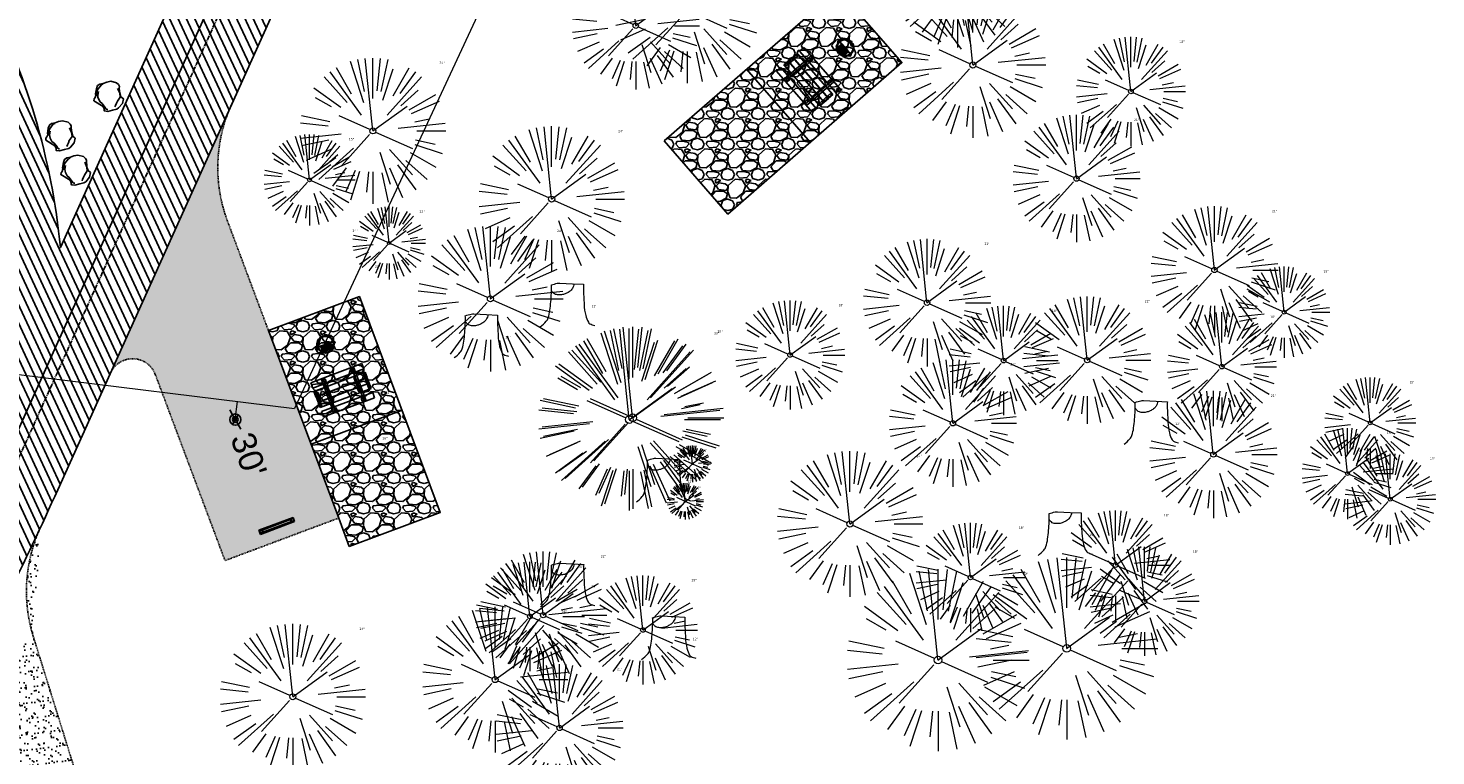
# Model space of a CAD drawing. Header units: feet. Extents: x 1134296 to 1140710, y 647902 to 649877.
# Tile 38 of 57: x 1134965 to 1135197, y 648709 to 648829. Entities that reach past the tile are written whole.
import ezdxf
from ezdxf.lldxf.tags import DXFTag

# ---------------------------------------------------------------- set-up
doc = ezdxf.new("R2010")
doc.units = ezdxf.units.FT
doc.header["$MEASUREMENT"] = 0
doc.linetypes.add('CENTER2', pattern=[1.125, 0.75, -0.125, 0.125, -0.125])
doc.linetypes.add('RAD', pattern=[0.13, 0.08, -0.05])
for name, color, linetype, lineweight in [('-ANGLE-IRON', 8, 'Continuous', 25), ('V-SITE-VEGE', 55, 'Continuous', 18), ('V-SITE-VEGE-TEXT', 8, 'Continuous', 18), ('V-UTIL-WATR-LINE', 8, 'WATER', 15)]:
    doc.layers.add(name, color=color, linetype=linetype, lineweight=lineweight)
for name, color, linetype in [('-BOLTS-LAGS-SCREWS', 7, 'Continuous'), ('-CONCRETE', 9, 'Continuous'), ('-HARDWARE', 7, 'Continuous'), ('-TIMBER', 5, 'Continuous'), ('C-CAMPSITE-PADS', 6, 'Continuous'), ('C-PRKG-ASPH', 8, 'Continuous'), ('C-PRKG-GRVL', 8, 'Continuous'), ('C-PRKG-WHEL-STOP', 9, 'Continuous'), ('C-ROAD-ASPHALT', 1, 'Continuous'), ('C-ROAD-CNTR', 1, 'CENTER2'), ('C-ROAD-GRVL', 1, 'RAD'), ('C-SWLK-GRVL-PATT', 8, 'Continuous'), ('C-UTIL-WATER-MEP', 7, 'WATER (.5x)'), ('G-XREF', 7, 'Continuous'), ('L-BARRIERROCK', 6, 'Continuous'), ('V-UTIL-WATR-STRC', 8, 'Continuous')]:
    doc.layers.add(name, color=color, linetype=linetype)
doc.styles.add('Arial', font='arial.ttf')
doc.styles.add('SEI-Dim & Leader', font='tahoma.ttf')
doc.styles.get("Standard").update_dxf_attribs({"font": 'arial.ttf'})
tags = doc.linetypes.add('WATER', pattern='A,1.5,-0.2,["W",Standard,S=0.08,R=0,X=-0.1,Y=-0.04],-0.05', length=1.75).pattern_tags.tags
tags[6] = DXFTag(74, 10)
tags = doc.linetypes.add('WATER (.5x)', pattern='A,0.75,-0.2,["W",Standard,S=0.08,R=0,X=-0.1,Y=-0.04],-0.05', length=1).pattern_tags.tags
tags[6] = DXFTag(74, 10)
pattern_1 = [(37.5, (0, 0), (-0.0629933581, 1.926823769), [0, -1.52, 0, -1.7, 0, -1.625]), (7.5, (0, 0), (1.7697767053, 2.822146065), [0, -0.82, 0, -1.37, 0, -0.525]), (327.5, (-1.23, 0), (3.1141418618, 0.0056590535), [0, -0.5, 0, -1.8, 0, -2.35]), (317.5, (-1.23, 0), (3.0061266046, 0.877675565), [0, -0.25, 0, -1.18, 0, -1.35])]
pattern_2 = [(228.012787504, (3.6, 5), (-40, -45), [0.67268, -66.595440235]), (184.969740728, (3.15, 4.5), (60, 5), [1.15434, -114.279623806]), (132.510447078, (2, 4.4), (50, -55), [0.81394, -80.58016298]), (267.273689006, (0.05, 3.15), (5, 100), [1.05119, -104.067790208]), (292.833654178, (0, 2.1), (-25, 60), [1.030775, -102.04686564]), (357.273689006, (0.4, 1.15), (-100, 5), [1.05119, -104.067790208]), (37.694240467, (1.45, 1.1), (-65, -50), [1.390145, -137.624242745]), (72.255328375, (2.55, 1.95), (35, 110), [1.31244, -129.931607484]), (121.429565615, (2.95, 3.2), (-40, 65), [1.05475, -104.420365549]), (175.23635831, (2.4, 4.1), (55, -5), [1.20416, -59.003812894]), (222.397437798, (1.2, 4.2), (-60, -55), [1.55724, -154.166875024]), (138.814074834, (5, 3.1), (-35, 30), [0.531505, -52.619224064]), (171.46923439, (4.6, 3.45), (65, -10), [1.011185, -100.10755708]), (225, (3.6, 3.6), (-6e-16, -5), [0.707105, -6.363962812]), (203.198590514, (3.25, 4.2), (25, 10), [0.38079, -37.69807553]), (291.80140949, (2.9, 4.05), (-5, 15), [0.538515, -26.387309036]), (30.96375653, (3.1, 3.55), (15, 10), [0.874645, -28.280114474]), (161.56505118, (3.85, 4), (10, -5), [0.632455, -15.1789333]), (16.389540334, (0, 4.05), (50, 15), [0.886, -87.714225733]), (70.346175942, (0.85, 4.3), (-20.00000000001, -55.00000000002), [0.743305, -73.587038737]), (293.198590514, (3.85, 5), (-10, 25), [0.761575, -37.31729053]), (343.610459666, (4.15, 4.3), (-50, 15), [0.886, -87.714225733]), (339.44395478, (0, 0.95), (-25, 10), [0.8544, -41.865618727]), (294.77514057, (0.8, 0.65), (-25, 55), [0.71589, -70.873215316]), (66.801409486, (3.9, 0), (10, 25), [0.761575, -37.31729053]), (17.354024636, (4.2, 0.7), (-65, -20), [0.838155, -82.977118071]), (69.44395478, (1.45, 0), (-10, -25), [0.4272, -42.292818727]), (101.30993247, (3.6, 0), (-5, 20), [0.25495, -25.240147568]), (165.96375653, (3.55, 0.25), (15, -5), [1.030775, -19.584753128]), (186.009005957, (2.55, 0.5), (50, 5), [0.95525, -94.569615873]), (303.69006753, (3.1, 3.1), (-5, 10), [0.72111, -17.306646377]), (353.157226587, (3.5, 2.5), (85, -10), [1.25897, -124.63781312]), (60.9453959, (4.75, 2.35), (-20, -35), [0.51478, -50.963370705]), (90, (5, 2.8), (-5, 5), [0.3, -4.7]), (120.256437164, (2.45, 0.65), (20, -35), [0.69462, -68.767599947]), (48.012787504, (2.1, 1.25), (40, 45), [1.34536, -65.922760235]), (0, (3, 2.25), (5, 5), [1.3, -3.7]), (325.30484647, (4.3, 2.25), (50, -35), [0.79057, -78.266371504]), (254.0546041, (4.95, 1.8), (-5, -20), [0.72801, -35.672539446]), (207.645975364, (4.75, 1.1), (-95, -50), [1.185325, -117.347370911]), (175.42607874, (3.7, 0.55), (-65, 5), [1.253995, -124.14536704])]

# ---------------------------------------------------------------- blocks, each defined once
blk = doc.blocks.new('V-UTIL-IRRI-Spigot')
for points in [[(-1, 1.73), (-0.5, 0.87)], [(-0.5, -0.87), (0.5, 0.87)], [(0.5, -0.87), (1, -1.73)]]:
    blk.add_lwpolyline(points)
for radius in [1, 0.5]:
    blk.add_circle((0, 0), radius)
blk = doc.blocks.new('*U821', base_point=(1134998.911, 648764.627))
at = {"xscale": 0.9237604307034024, "yscale": 0.9237604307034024, "zscale": 0.9237604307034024}
blk.add_blockref('V-UTIL-IRRI-Spigot', (1134998.911, 648764.627), dxfattribs=at)
blk = doc.blocks.new('V-SITE-VEGE-Coniferious Tree 2')
at = {"color": 0, "linetype": 'ByBlock'}
for p, q in [((-0.0626, 0.1926), (-0.1545, 0.4755)), ((-0.0575, 0.2704), (-0.104, 0.4891)), ((-0.0003, 0.0026), (-0.0523, 0.4973)), ((0, 0.2219), (0, 0.5)), ((0.0289, 0.2753), (0.0522, 0.4973)), ((0.0572, 0.2693), (0.1039, 0.4891)), ((-0.0791, 0.1089), (-0.2939, 0.4045)), ((-0.146, 0.2528), (-0.25, 0.433)), ((0.0685, 0.211), (0.1382, 0.4256)), ((0.1391, 0.2411), (0.25, 0.433)), ((0.1869, 0.2573), (0.2939, 0.4045)), ((-0.1757, 0.1951), (-0.3346, 0.3716)), ((0.0978, 0.1086), (0.3345, 0.3716)), ((-0.2201, 0.1599), (-0.4046, 0.2939)), ((0.192, 0.1729), (0.3116, 0.2806)), ((0.2488, 0.1436), (0.433, 0.25)), ((-0.2844, 0.1642), (-0.3931, 0.227)), ((-0.0009, -0.0007), (0.235, 0.1707)), ((0.2659, 0.1184), (0.4568, 0.2034)), ((-0.2961, 0.0629), (-0.4891, 0.1039)), ((-0.0199, 0.0089), (-0.2319, 0.1032)), ((0.2873, 0.0611), (0.3885, 0.0826)), ((-0.306, 0.0322), (-0.4973, 0.0523)), ((0.1731, 0.0182), (0.4972, 0.0523)), ((0.3025, 0), (0.5, 0)), ((-0.2183, -0.0229), (-0.4973, -0.0523)), ((-0.3022, -0.0642), (-0.4891, -0.1039)), ((-0.023, -0.0255), (-0.2138, -0.2374)), ((0.0185, -0.0083), (0.272, -0.1211)), ((0.2936, -0.0624), (0.4274, -0.0908)), ((-0.2881, -0.1283), (-0.4568, -0.2034)), ((-0.132, -0.1189), (-0.3716, -0.3346)), ((0.0478, -0.1473), (0.1192, -0.3671)), ((0.1144, -0.1271), (0.2718, -0.3019)), ((0.2555, -0.1475), (0.433, -0.25)), ((0.2891, -0.094), (0.4755, -0.1545)), ((-0.2545, -0.1849), (-0.4046, -0.2939)), ((0.2254, -0.2029), (0.3716, -0.3346)), ((-0.1843, -0.2536), (-0.2767, -0.3808)), ((-0.1214, -0.2725), (-0.1856, -0.4168)), ((-0.091, -0.2799), (-0.1545, -0.4755)), ((-0.0297, -0.2818), (-0.0443, -0.4216)), ((0, -0.2818), (0, -0.5)), ((0.061, -0.2873), (0.1039, -0.4891)), ((0.1131, -0.2541), (0.2033, -0.4568)), ((0.1689, -0.2325), (0.2939, -0.4045))]:
    blk.add_line(p, q, dxfattribs=at)
blk.add_circle((0, 0), 0.0208)
blk = doc.blocks.new('V-SITE-VEGE-Stump')
for points in [[(-0.1229, -0.0143, 0.052613), (-0.0986, 0.0077, 0.106195), (-0.0905, 0.0219, 0.044862), (-0.0837, 0.0527, 0.020074), (-0.0776, 0.1229, 0.011675), (-0.0773, 0.1364, 0.007866), (-0.0776, 0.1565)], [(-0.0776, 0.1565, -0.027668), (-0.0534, 0.1634, -0.067978), (-0.0432, 0.1643), (0.0086, 0.1616), (0.054, 0.1591)], [(0.0151, 0.1613, -0.082864), (0.0081, 0.142, -0.111324), (-0.0021, 0.1306, -0.039313), (-0.0159, 0.1223, -0.049197), (-0.028, 0.1177, -0.066002), (-0.0447, 0.1155, -0.070187), (-0.0604, 0.1177, -0.114859), (-0.0685, 0.1223, -0.075938), (-0.0773, 0.1332)], [(0.054, 0.1591, 0.004334), (0.0538, 0.1369, 0.008344), (0.054, 0.1254), (0.0561, 0.0762, 0.046252), (0.0624, 0.0317, 0.069625), (0.0733, 0.0038, 0.149725), (0.0794, -0.002, 0.058523), (0.0992, -0.0091)]]:
    blk.add_lwpolyline(points, format="xyb")
blk = doc.blocks.new('*U874', base_point=(1134998.911, 648764.627))
at = {"xscale": 0.9237604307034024, "yscale": 0.9237604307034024, "zscale": 0.9237604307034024}
blk.add_blockref('V-UTIL-IRRI-Spigot', (1134998.911, 648764.627), dxfattribs=at)
blk = doc.blocks.new('C_XBASE-PACTOLA_02403811')
at = {"layer": 'V-UTIL-WATR-LINE', "flags": 128}
for points in [[(1134946.43, 649283.89), (1135074.54, 649099.6), (1135109.75, 649053.73), (1135113.62, 649049.67), (1135081.39, 648993.54), (1135100.46, 648963.8), (1135008.67, 648766.44)], [(1134591.1, 648882.28), (1134535.17, 648864.35), (1134533.85, 648857.05), (1134522.21, 648792.11), (1134626.05, 648720.74), (1134717.16, 648725.14), (1134753.65, 648734.57), (1134963.23, 648772.06), (1135008.67, 648766.44)], [(1134998.91, 648764.63), (1134999.28, 648767.6)]]:
    blk.add_lwpolyline(points, dxfattribs=at)
at = {"layer": 'V-SITE-VEGE'}
for name, p, xscale, yscale, zscale in [('V-SITE-VEGE-Coniferious Tree 2', (1135117.87, 648836.45), 20.99974632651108, 20.99974632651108, 20.99974632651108), ('V-SITE-VEGE-Coniferious Tree 2', (1135064.88, 648829.54), 20.99974632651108, 20.99974632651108, 20.99974632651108), ('V-SITE-VEGE-Coniferious Tree 2', (1135146.45, 648818.71), 17.99978256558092, 17.99978256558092, 17.99978256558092), ('V-SITE-VEGE-Coniferious Tree 2', (1135137.48, 648804.34), 20.99974632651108, 20.99974632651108, 20.99974632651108), ('V-SITE-VEGE-Coniferious Tree 2', (1135011.13, 648804.13), 14.99981880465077, 14.99981880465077, 14.99981880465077), ('V-SITE-VEGE-Coniferious Tree 2', (1135160.2, 648789.28), 20.99974632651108, 20.99974632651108, 20.99974632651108), ('V-SITE-VEGE-Coniferious Tree 2', (1135112.86, 648783.89), 20.99974632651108, 20.99974632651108, 20.99974632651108), ('V-SITE-VEGE-Coniferious Tree 2', (1135171.69, 648782.33), 14.99981880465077, 14.99981880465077, 14.99981880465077), ('V-SITE-VEGE-Stump', (1135054.11, 648780.51), 40.31522404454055, 40.31522404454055, 40.31522404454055), ('V-SITE-VEGE-Coniferious Tree 2', (1135139.24, 648774.42), 20.99974632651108, 20.99974632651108, 20.99974632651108), ('V-SITE-VEGE-Coniferious Tree 2', (1135090.3, 648775.27), 17.99978256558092, 17.99978256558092, 17.99978256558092), ('V-SITE-VEGE-Coniferious Tree 2', (1135125.47, 648774.35), 17.99978256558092, 17.99978256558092, 17.99978256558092), ('V-SITE-VEGE-Stump', (1135039.93, 648775.42), 40.31522404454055, 40.31522404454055, 40.31522404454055), ('V-SITE-VEGE-Coniferious Tree 2', (1135161.42, 648773.34), 17.99978256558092, 17.99978256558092, 17.99978256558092), ('V-SITE-VEGE-Coniferious Tree 2', (1135063.81, 648764.63), 29.99963760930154, 29.99963760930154, 29.99963760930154), ('V-SITE-VEGE-Coniferious Tree 2', (1135064.37, 648764.93), 29.99963760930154, 29.99963760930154, 29.99963760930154), ('V-SITE-VEGE-Coniferious Tree 2', (1135117.12, 648764.02), 20.99974632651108, 20.99974632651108, 20.99974632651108), ('V-SITE-VEGE-Coniferious Tree 2', (1135185.87, 648764.08), 14.99981880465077, 14.99981880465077, 14.99981880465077), ('V-SITE-VEGE-Coniferious Tree 2', (1135160.03, 648758.87), 20.99974632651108, 20.99974632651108, 20.99974632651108), ('V-SITE-VEGE-Stump', (1135150.27, 648761.14), 40.31522404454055, 40.31522404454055, 40.31522404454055), ('V-SITE-VEGE-Coniferious Tree 2', (1135182.12, 648755.73), 14.99981880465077, 14.99981880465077, 14.99981880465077), ('V-SITE-VEGE-Stump', (1135069.93, 648751.63), 40.31522404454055, 40.31522404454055, 40.31522404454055), ('V-SITE-VEGE-Coniferious Tree 2', (1135189.18, 648751.5), 14.99981880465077, 14.99981880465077, 14.99981880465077), ('V-SITE-VEGE-Stump', (1135136.1, 648742.82), 40.31522404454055, 40.31522404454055, 40.31522404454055), ('V-SITE-VEGE-Coniferious Tree 2', (1135143.91, 648740.65), 17.99978256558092, 17.99978256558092, 17.99978256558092), ('V-SITE-VEGE-Coniferious Tree 2', (1135120.01, 648738.6), 17.99978256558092, 17.99978256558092, 17.99978256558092), ('V-SITE-VEGE-Coniferious Tree 2', (1135148.68, 648734.68), 17.99978256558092, 17.99978256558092, 17.99978256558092), ('V-SITE-VEGE-Coniferious Tree 2', (1135047.44, 648732.19), 17.99978256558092, 17.99978256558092, 17.99978256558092), ('V-SITE-VEGE-Coniferious Tree 2', (1135049.63, 648732.39), 20.99974632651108, 20.99974632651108, 20.99974632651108), ('V-SITE-VEGE-Stump', (1135054.12, 648734.34), 40.31522404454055, 40.31522404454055, 40.31522404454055), ('V-SITE-VEGE-Coniferious Tree 2', (1135135.88, 648726.92), 29.99963760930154, 29.99963760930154, 29.99963760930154), ('V-SITE-VEGE-Coniferious Tree 2', (1135066.06, 648729.95), 17.99978256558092, 17.99978256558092, 17.99978256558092), ('V-SITE-VEGE-Coniferious Tree 2', (1135114.67, 648725), 29.99963760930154, 29.99963760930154, 29.99963760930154), ('V-SITE-VEGE-Stump', (1135070.79, 648725.66), 40.31522404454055, 40.31522404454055, 40.31522404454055), ('V-SITE-VEGE-Coniferious Tree 2', (1135052.33, 648713.81), 20.99974632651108, 20.99974632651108, 20.99974632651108)]:
    blk.add_blockref(name, p, dxfattribs=dict(at, xscale=xscale, yscale=yscale, zscale=zscale))
at = {"layer": 'V-SITE-VEGE', "rotation": 8.537736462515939e-07}
for p, xscale, yscale, zscale in [((1135073.34, 648832.06), 23.99971008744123, 23.99971008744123, 23.99971008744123), ((1135120.41, 648823.07), 23.99971008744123, 23.99971008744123, 23.99971008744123), ((1135021.57, 648812.21), 23.99971008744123, 23.99971008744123, 23.99971008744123), ((1135051.02, 648800.96), 23.99971008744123, 23.99971008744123, 23.99971008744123), ((1135024.25, 648793.72), 11.99985504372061, 11.99985504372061, 11.99985504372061), ((1135040.94, 648784.53), 23.99971008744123, 23.99971008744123, 23.99971008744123), ((1135074.2, 648757.34), 5.999927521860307, 5.999927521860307, 5.999927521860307), ((1135100.16, 648747.42), 23.99971008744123, 23.99971008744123, 23.99971008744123), ((1135073.04, 648751.15), 5.999927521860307, 5.999927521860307, 5.999927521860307), ((1135041.71, 648721.77), 23.99971008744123, 23.99971008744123, 23.99971008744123), ((1135008.38, 648718.94), 23.99971008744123, 23.99971008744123, 23.99971008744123)]:
    blk.add_blockref('V-SITE-VEGE-Coniferious Tree 2', p, dxfattribs=dict(at, xscale=xscale, yscale=yscale, zscale=zscale))
at = {"layer": 'V-UTIL-WATR-STRC'}
for name in ['*U821', '*U874']:
    blk.add_blockref(name, (1134998.91, 648764.63), dxfattribs=at)
at = {"layer": 'V-UTIL-WATR-STRC', "xscale": 0.4618802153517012, "yscale": 0.4618802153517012, "zscale": 0.4618802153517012}
blk.add_blockref('V-UTIL-IRRI-Spigot', (1134998.91, 648764.63), dxfattribs=at)
at = {"layer": 'V-SITE-VEGE-TEXT', "char_height": 0.4, "attachment_point": 7, "style": 'SEI-Dim & Leader'}
for s, insert in [('18"', (1135154.42, 648826.71)), ('24"', (1135032.54, 648823.21)), ('21"', (1135146.95, 648813.84)), ('15"', (1135017.61, 648810.63)), ('24"', (1135061.99, 648811.96)), ('12"', (1135029.24, 648798.72)), ('21"', (1135169.68, 648798.78)), ('24"', (1135018.21, 648795.54)), ('24"', (1135051.91, 648795.53)), ('21"', (1135122.33, 648793.39)), ('24"', (1135021.91, 648789.65)), ('15"', (1135178.17, 648788.83)), ('24"', (1135017.52, 648782.63)), ('12"', (1135057.59, 648783.11)), ('18"', (1135098.28, 648783.27)), ('18"', (1135133.44, 648782.35)), ('21"', (1135148.71, 648783.92)), ('18"', (1135169.39, 648781.34)), ('12"', (1135043.41, 648778.02)), ('30"', (1135077.77, 648778.63)), ('30"', (1135078.33, 648778.93)), ('21"', (1135126.59, 648773.52)), ('15"', (1135192.35, 648770.58)), ('21"', (1135023.63, 648768.9)), ('21"', (1135169.5, 648768.37)), ('12"', (1135153.75, 648763.74)), ('18"', (1135023.12, 648761.36)), ('15"', (1135188.6, 648762.23)), ('6"', (1135076.19, 648759.34)), ('24"', (1135111.12, 648758.42)), ('15"', (1135195.66, 648758)), ('12"', (1135073.4, 648754.23)), ('21"', (1135018.82, 648753.22)), ('6"', (1135075.03, 648753.15)), ('18"', (1135151.88, 648748.65)), ('18"', (1135127.99, 648746.6)), ('15"', (1135139.58, 648745.42)), ('18"', (1135156.65, 648742.68)), ('18"', (1135055.41, 648740.19)), ('21"', (1135059.1, 648741.89)), ('30"', (1135149.84, 648740.92)), ('18"', (1135074.04, 648737.95)), ('30"', (1135128.62, 648739)), ('24"', (1135057.6, 648736.94)), ('24"', (1135052.67, 648732.77)), ('24"', (1135019.35, 648729.94)), ('12"', (1135074.27, 648728.26)), ('21"', (1135061.8, 648723.31))]:
    blk.add_mtext(s, dxfattribs=dict(at, insert=insert))
blk = doc.blocks.new("5'_BarrierRock")
at = {"layer": 'L-BARRIERROCK', "flags": 128}
for points in [[(3.8, 25.2), (-4, 23.4), (-10.8, 21), (-17.7, 19.5), (-22.2, 16.5), (-24.3, 10.3), (-26.1, 0.1), (-25.5, -2.9), (-27, -7), (-29.1, -9.7), (-29.4, -13.3), (-11.1, -24.7), (-9.1, -29.7), (-9.1, -31.5), (-8.8, -33.6), (-1.9, -34.5), (7.7, -31.8), (16, -30), (19.6, -27.4), (27.1, -18.7), (28.9, -9.4), (24.1, -5.6), (22, 1.6), (21.4, 6.1), (20.8, 11.2), (21.1, 15.1), (19, 18.6), (15.2, 22.2), (3.8, 25.2)], [(-24.3, -3.8), (-24.3, 1.3), (-22.2, 8.2), (-18.6, 13.3), (-14.4, 18), (-11.4, 19.8)], [(-20.4, 4.6), (-21.9, -2.6), (-21.3, -6.4), (-20.4, -9.4), (-17.1, -15.7), (-12.9, -19), (-7, -26.8), (-5.5, -29.4), (-3.4, -30.6), (-1.9, -30.6)], [(17.5, 10.9), (21.6, 1.5), (22.6, -6.1), (17.2, -14.2), (15.4, -18.4), (13.4, -22.9), (12.2, -25.6)]]:
    blk.add_lwpolyline(points, dxfattribs=at)
blk = doc.blocks.new('Wheel_Stop')
for points in [[(-36, 6.75), (36, 6.75)], [(-36, -2.25), (-36, 6.75)], [(-35.625, 4.5), (-36, 6.75)], [(-35.625, 0), (-36, -2.25)], [(-35.955, 6.48), (35.955, 6.48)], [(-35.625, 4.5), (-35.625, 0)], [(-35.625, 4.5), (35.625, 4.5)], [(-35.625, 0), (35.625, 0)], [(35.625, 4.5), (36, 6.75)], [(35.625, 4.5), (35.625, 0)], [(35.625, 0), (36, -2.25)], [(36, -2.25), (36, 6.75)], [(-36, -2.25), (36, -2.25)], [(-35.955, -1.98), (35.955, -1.98)]]:
    blk.add_lwpolyline(points)
for centre in [(-30, 2.25), (30, 2.25)]:
    blk.add_circle(centre, 0.5)
blk = doc.blocks.new('10FT_Precast Table')
at = {"layer": '-ANGLE-IRON'}
for p, q in [((-28.5, 27.1), (-28.5, 33.6)), ((-28.5, 33.6), (-24.5, 33.6)), ((-24.5, 33.6), (-24.5, 27.1)), ((28.5, 27.1), (28.5, 33.6)), ((28.5, 33.6), (32.5, 33.6)), ((32.5, 33.6), (32.5, 27.1)), ((-49.5, 15.8), (-52.5, 15.8)), ((-52.5, 15.8), (-52.5, -14.7)), ((-49.5, -14.7), (-49.5, 15.8)), ((-24.5, 27.1), (-28.5, 27.1)), ((-25.5, 15.8), (-28.5, 15.8)), ((-28.5, 15.8), (-28.5, -14.7)), ((-25.5, -14.7), (-25.5, 15.8)), ((32.5, 27.1), (28.5, 27.1)), ((32.5, 15.8), (29.5, 15.8)), ((29.5, 15.8), (29.5, -14.7)), ((32.5, -14.7), (32.5, 15.8)), ((52.5, 15.8), (49.5, 15.8)), ((49.5, 15.8), (49.5, -14.7)), ((52.5, -14.7), (52.5, 15.8)), ((-52.5, -14.7), (-49.5, -14.7)), ((-28.5, -14.7), (-25.5, -14.7)), ((-28.5, -33.6), (-28.5, -27.1)), ((-28.5, -27.1), (-24.5, -27.1)), ((-24.5, -27.1), (-24.5, -33.6)), ((28.5, -33.6), (28.5, -27.1)), ((28.5, -27.1), (32.5, -27.1)), ((29.5, -14.7), (32.5, -14.7)), ((32.5, -27.1), (32.5, -33.6)), ((49.5, -14.7), (52.5, -14.7)), ((-24.5, -33.6), (-28.5, -33.6)), ((32.5, -33.6), (28.5, -33.6))]:
    blk.add_line(p, q, dxfattribs=at)
at = {"layer": '-BOLTS-LAGS-SCREWS'}
for centre in [(-26.5, 32.1), (-26.5, 28.6), (30.5, 32.1), (30.5, 28.6), (-51, 14.8), (-51, 9.3), (-51, 3.3), (-27, 14.8), (-27, 9.3), (-27, 3.3), (31, 14.8), (31, 9.3), (31, 3.3), (51, 14.8), (51, 9.3), (51, 3.3), (-51, -2.2), (-51, -8.2), (-51, -13.7), (-27, -2.2), (-27, -8.2), (-27, -13.7), (31, -2.2), (31, -8.2), (31, -13.7), (51, -2.2), (51, -8.2), (51, -13.7), (-26.5, -28.6), (-26.5, -32.1), (30.5, -28.6), (30.5, -32.1)]:
    blk.add_circle(centre, 0.156, dxfattribs=at)
at = {"layer": '-CONCRETE'}
for p, q in [((-32, -36), (-32, 36)), ((-28.5, 36), (-28.5, 33.6)), ((32.5, 36), (32.5, 33.6)), ((36, -36), (36, 36)), ((-28.5, -27.1), (-28.5, 27.1)), ((32.5, -27.1), (32.5, 27.1)), ((-28.5, -36), (-28.5, -33.6)), ((32.5, -33.6), (32.5, -36))]:
    blk.add_line(p, q, dxfattribs=at)
at = {"layer": '-TIMBER'}
for p, q in [((-54, 24.7), (-54, 36)), ((-54, 36), (54, 36)), ((54, 24.7), (54, 36)), ((-54, 24.7), (54, 24.7)), ((-54, 6.5), (-54, 17.7)), ((-54, 17.7), (54, 17.7)), ((-54, 6.5), (54, 6.5)), ((-54, -5), (-54, 6.2)), ((-54, 6.2), (54, 6.2)), ((54, 17.7), (54, 6.5)), ((54, 6.2), (54, -5)), ((54, -5), (-54, -5)), ((-54, -16.5), (-54, -5.3)), ((54, -5.3), (-54, -5.3)), ((54, -16.5), (-54, -16.5)), ((-54, -36), (-54, -24.8)), ((-54, -24.8), (54, -24.8)), ((54, -5.3), (54, -16.5)), ((54, -36), (54, -24.8)), ((-54, -36), (54, -36))]:
    blk.add_line(p, q, dxfattribs=at)
blk = doc.blocks.new('*X386')
at = {"color": 0}
for p, q in [((146.1, 353.6), (146.1, 353.7)), ((146.1, 352.9), (146.8, 353.6)), ((146.1, 352.5), (146.8, 353.3)), ((146.1, 351.8), (146.8, 352.6)), ((146.1, 351.5), (146.8, 352.2)), ((146.1, 350.8), (146.8, 351.5)), ((146.3, 350.7), (146.8, 351.2))]:
    blk.add_line(p, q, dxfattribs=at)
blk = doc.blocks.new('Pilot Rocks FS-30_18_PA')
at = {"layer": '-HARDWARE'}
for p, q in [((-8.8, 0), (-17.9, 0)), ((-17.9, 0), (-12.8, 0)), ((-10.2, 0), (10.2, 0)), ((8.8, 0), (17.9, 0)), ((12.8, 0), (17.9, 0)), ((-18.9, -1.4), (-18.9, -1)), ((-18.9, -1.4), (-18.9, -1)), ((-18.9, -4.6), (-18.9, -1.4)), ((-18.9, -1.4), (-18.9, -1.4)), ((-18.2, -1.4), (-18.2, -1)), ((-18.2, -1), (-18.2, -1.4)), ((-18.2, -1.4), (-18.1, -1.4)), ((-18.1, -1.4), (-18.1, -4.6)), ((-8.8, -0.6), (-17.9, -0.6)), ((-13.3, -0.6), (-17.9, -0.6)), ((-10.2, -0.6), (10.2, -0.6)), ((-10.2, -0.6), (-10.2, -11.3)), ((-10.2, -11.3), (-10.2, -14.8)), ((-10.2, -13.7), (-10.2, -14.8)), ((-9.5, -0.6), (-9.5, -11.3)), ((-9.5, -11.3), (-9.5, -14.8)), ((-9.5, -11.6), (9.5, -11.6)), ((-9.5, -12.3), (9.5, -12.3)), ((-9.5, -14.8), (-9.5, -14.5)), ((-8.8, -0.6), (-8.8, -11.6)), ((-8.3, -0.6), (-8.3, -11.6)), ((-7.5, -0.6), (-7.5, -11.6)), ((-7, -0.6), (-7, -11.6)), ((-6.2, -0.6), (-6.2, -11.6)), ((-5.7, -0.6), (-5.7, -11.6)), ((-4.9, -0.6), (-4.9, -11.6)), ((-4.3, -0.6), (-4.3, -11.6)), ((-3.6, -0.6), (-3.6, -11.6)), ((-3, -0.6), (-3, -11.6)), ((-2.2, -0.6), (-2.2, -11.6)), ((-1.7, -0.6), (-1.7, -11.6)), ((-0.9, -0.6), (-0.9, -11.6)), ((-0.4, -0.6), (-0.4, -11.6)), ((0.4, -0.6), (0.4, -11.6)), ((0.9, -0.6), (0.9, -11.6)), ((1.7, -0.6), (1.7, -11.6)), ((2.2, -0.6), (2.2, -11.6)), ((3, -0.6), (3, -11.6)), ((3.6, -0.6), (3.6, -11.6)), ((4.3, -0.6), (4.3, -11.6)), ((4.9, -0.6), (4.9, -11.6)), ((5.7, -0.6), (5.7, -11.6)), ((6.2, -0.6), (6.2, -11.6)), ((7, -0.6), (7, -11.6)), ((7.5, -0.6), (7.5, -11.6)), ((8.3, -0.6), (8.3, -11.6)), ((8.8, -0.6), (8.8, -11.6)), ((17.9, -0.6), (8.8, -0.6)), ((9.5, -0.6), (9.5, -11.3)), ((9.5, -11.3), (9.5, -14.8)), ((9.5, -14.5), (9.5, -14.8)), ((10.2, -0.6), (10.2, -11.3)), ((10.2, -11.3), (10.2, -14.8)), ((10.2, -14.8), (10.2, -13.7)), ((18.1, -4.6), (18.1, -1.4)), ((18.1, -1.4), (18.2, -1.4)), ((18.9, -4.6), (18.1, -4.6)), ((18.2, -1.4), (18.2, -1)), ((18.2, -1.4), (18.2, -1)), ((18.9, -1.4), (18.9, -1)), ((18.9, -1), (18.9, -1.4)), ((18.9, -1.4), (18.9, -1.4)), ((18.9, -1.4), (18.9, -4.6))]:
    blk.add_line(p, q, dxfattribs=at)
at = {"layer": '-HARDWARE', "flags": 128}
for points in [[(0, 18.2, 1), (-0.6, 18.2), (-0.6, 15, 1), (0, 15), (0, 18.2)], [(-11.8, -8.9, -1), (-11.3, -9.4), (-13.5, -11.7, -1), (-14, -11.3), (-11.8, -8.9)], [(11.8, -8.9, 1), (11.3, -9.4), (13.5, -11.7, 1), (14, -11.3), (11.8, -8.9)]]:
    blk.add_lwpolyline(points, format="xyb", dxfattribs=at)
at = {"layer": '-HARDWARE'}
for points in [[(-18.9, -4.6), (-18.9, -1.4), (-18.1, -1.4), (-18.1, -4.6)], [(-7.5, -11.6), (-8.3, -11.6), (-8.3, -0.6), (-7.5, -0.6)], [(-6.2, -11.6), (-7, -11.6), (-7, -0.6), (-6.2, -0.6)], [(-4.9, -11.6), (-5.7, -11.6), (-5.7, -0.6), (-4.9, -0.6)], [(-3.6, -11.6), (-4.3, -11.6), (-4.3, -0.6), (-3.6, -0.6)], [(-2.2, -11.6), (-3, -11.6), (-3, -0.6), (-2.2, -0.6)], [(-0.9, -11.6), (-1.7, -11.6), (-1.7, -0.6), (-0.9, -0.6)], [(-0.4, -11.6), (0.4, -11.6), (0.4, -0.6), (-0.4, -0.6)], [(0.9, -11.6), (1.7, -11.6), (1.7, -0.6), (0.9, -0.6)], [(2.2, -11.6), (3, -11.6), (3, -0.6), (2.2, -0.6)], [(3.6, -11.6), (4.3, -11.6), (4.3, -0.6), (3.6, -0.6)], [(4.9, -11.6), (5.7, -11.6), (5.7, -0.6), (4.9, -0.6)], [(6.2, -11.6), (7, -11.6), (7, -0.6), (6.2, -0.6)], [(7.5, -11.6), (8.3, -11.6), (8.3, -0.6), (7.5, -0.6)], [(18.9, -4.6), (18.9, -1.4), (18.1, -1.4), (18.1, -4.6)]]:
    blk.add_lwpolyline(points, close=True, dxfattribs=at)
for centre, radius, start, end in [((-17.9, -1), 1, 90, 180), ((-17.9, -1), 1, 90, 180), ((0, 0), 17.1, 0.1484, 179.8516), ((0, 0), 15.7, 0.161, 179.839), ((17.9, -1), 1, 0, 90), ((17.9, -1), 1, 0, 90), ((-17.9, -1), 0.333, 90, 180), ((-17.9, -1), 0.333, 90, 180), ((0, 0), 17.1, 182.0901, 220.7491), ((0, 0), 15.7, 182.2674, 220.2248), ((0, 0), 17.1, 220.7491, 233.2978), ((0, 0), 15.7, 220.2248, 229.5861), ((-9.9, -11.6), 0.333, 0, 180), ((-9.9, -14.8), 0.333, 180, 0), ((-9.9, -14.8), 0.333, 180, 0), ((0, 0), 15.7, 232.704, 307.296), ((0, 0), 17.1, 236.0414, 303.9586), ((9.9, -11.6), 0.333, 0, 180), ((9.9, -14.8), 0.333, 180, 0), ((9.9, -14.8), 0.333, 180, 0), ((0, 0), 15.7, 310.4139, 319.7752), ((0, 0), 17.1, 306.7022, 319.2509), ((0, 0), 15.7, 319.7752, 357.7326), ((0, 0), 17.1, 319.2509, 357.9099), ((17.9, -1), 0.333, 0, 90), ((17.9, -1), 0.333, 0, 90)]:
    blk.add_arc(centre, radius, start, end, dxfattribs=at)
at = {"layer": '-HARDWARE', "rotation": 180}
for p, xscale, yscale, zscale in [((137.7, 372.6), 1.066666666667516, 1.066666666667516, 1.066666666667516), ((-137.7, 372.6), -1.066666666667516, 1.066666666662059, 1.066666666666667)]:
    blk.add_blockref('*X386', p, dxfattribs=dict(at, xscale=xscale, yscale=yscale, zscale=zscale))
blk = doc.blocks.new('C_PBASE-PACTOLA_02403811')
at = {"layer": 'C-CAMPSITE-PADS'}
blk.add_lwpolyline([(1135069.55, 648810.56), (1135098.21, 648835.51), (1135108.72, 648823.45), (1135080.06, 648798.49)], close=True, dxfattribs=at)
for points in [[(1135004.37, 648779.3), (1135019.36, 648784.91), (1135032.68, 648749.32), (1135017.69, 648743.71)], [(1135004.37, 648779.3), (1135015.94, 648748.4)], [(1135015.94, 648748.4), (1135017.69, 648743.71)]]:
    blk.add_lwpolyline(points, dxfattribs=at)
at = {"layer": 'C-ROAD-ASPHALT'}
blk.add_lwpolyline([(1134916.81, 648653.23), (1134952.32, 648718.22, 0.019155), (1134969.66, 648753.05), (1135036.87, 648902.16, 0.009219), (1135044.25, 648919.38), (1135101.51, 649060.02, 0.049273), (1135107.54, 649080.38), (1135113.25, 649110.08, 0.302523), (1135079.74, 649189.8), (1135017.58, 649231, 0.036701), (1134952.66, 649267.49), (1134930.36, 649277.95, 0.265468), (1134828.52, 649269.75), (1134807.49, 649255.39, 0.041643), (1134780.65, 649233.58), (1134706.83, 649162.6, 0.057659), (1134625.2, 649063.66, -0.572256), (1134616.58, 649064.03), (1134601.86, 649091.79)], format="xyb", dxfattribs=at)
blk.add_lwpolyline([(1134609.5, 649004.17, -0.084817), (1134717.92, 649151.06), (1134791.74, 649222.04, -0.041643), (1134816.52, 649242.18), (1134837.54, 649256.54, -0.265468), (1134923.57, 649263.47), (1134945.86, 649253.01, -0.036701), (1135008.74, 649217.67), (1135070.9, 649176.46, -0.302523), (1135097.53, 649113.09), (1135091.83, 649083.4, -0.049273), (1135086.69, 649066.05), (1135029.44, 648925.41, -0.009219), (1135022.29, 648908.74), (1134970.11, 648792.98, 0.09467), (1134957.79, 648834.73), (1134921.93, 648904.35, 0.300313), (1134722.09, 649016.56), (1134632.5, 649010.11, 0.090714)], format="xyb", close=True, dxfattribs=at)
at = {"layer": 'C-ROAD-CNTR', "flags": 128}
blk.add_lwpolyline([(1134682.82, 648422.25), (1134669.22, 648425.85, -0.177469), (1134620.15, 648460.15), (1134616.5, 648465.38, -0.104209), (1134576.2, 648560.26), (1134558.55, 648650.05, -0.01381), (1134553.98, 648677.28), (1134544.9, 648742.27, -0.094333), (1134550.43, 648854.34), (1134559, 648889.72, -0.142864), (1134712.37, 649156.83), (1134786.2, 649227.81, -0.041643), (1134812.01, 649248.79), (1134833.03, 649263.15, -0.265468), (1134926.96, 649270.71), (1134949.26, 649260.25, -0.036701), (1135013.16, 649224.33), (1135075.32, 649183.13, -0.302523), (1135105.39, 649111.58), (1135099.69, 649081.89, -0.049273), (1135094.1, 649063.04), (1135036.84, 648922.4, -0.009219), (1135029.58, 648905.45), (1134962.36, 648756.34, -0.019155), (1134945.3, 648722.05), (1134909.79, 648657.07, -0.111237), (1134866.24, 648607.57), (1134762.18, 648532.09, 0.322945), (1134716.4, 648393.22), (1134719.72, 648382.71, -0.171424), (1134715.29, 648249.56), (1134707.16, 648228.78, -0.022723), (1134688.71, 648187.28, 0.05045), (1134653.34, 648094.13)], format="xyb", dxfattribs=at)
at = {"layer": 'C-ROAD-GRVL'}
blk.add_line((1135015.94, 648748.4), (1134997.21, 648741.39), dxfattribs=at)
for points in [[(1135004.37, 648779.3), (1134997.6, 648797.39, -0.197934), (1134998.23, 648816.42), (1134998.86, 648817.84)], [(1134978.34, 648772.3, -0.669542), (1134985.73, 648772.06), (1134997.21, 648741.39)], [(1134966.84, 648746.91, 0.186705), (1134965.62, 648728.91), (1134980.05, 648682.53)]]:
    blk.add_lwpolyline(points, format="xyb", dxfattribs=at)
at = {"layer": 'C-UTIL-WATER-MEP', "flags": 128}
blk.add_lwpolyline([(1134713.29, 648416.24), (1134669.73, 648427.78, -0.177469), (1134621.79, 648461.3), (1134618.14, 648466.52, -0.104209), (1134578.16, 648560.65), (1134560.52, 648650.44, -0.01381), (1134555.96, 648677.56), (1134546.88, 648742.55, -0.094333), (1134552.38, 648853.87), (1134560.94, 648889.25, -0.142864), (1134713.76, 649155.39), (1134787.59, 649226.37, -0.041643), (1134813.13, 649247.14), (1134834.16, 649261.5, -0.265468), (1134926.11, 649268.9), (1134948.41, 649258.44, -0.036701), (1135012.06, 649222.67), (1135074.22, 649181.46, -0.302523), (1135103.43, 649111.96), (1135097.72, 649082.26, -0.049273), (1135092.25, 649063.79), (1135034.99, 648923.15, -0.009219), (1135027.76, 648906.27), (1134960.54, 648757.16, -0.019155), (1134943.55, 648723.01), (1134908.04, 648658.03, -0.111237), (1134865.06, 648609.19), (1134761.01, 648533.71, 0.157468), (1134714.97, 648470.68, 0.157468)], format="xyb", dxfattribs=at)
at = {"layer": 'Defpoints', "flags": 128}
for points in [[(1135083.13, 648822.38), (1135093.64, 648810.31)], [(1135011.38, 648760.57), (1135026.37, 648766.18)]]:
    blk.add_lwpolyline(points, dxfattribs=at)
at = {"layer": '-HARDWARE'}
for p, xscale, yscale, zscale, rotation in [((1135099.37, 648825.92), 0.08333333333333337, 0.08333333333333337, 0.08333333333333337, 311.0502192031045), ((1135013.76, 648777.03), 0.08333333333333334, 0.08333333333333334, 0.08333333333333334, 20.52012706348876)]:
    blk.add_blockref('Pilot Rocks FS-30_18_PA', p, dxfattribs=dict(at, xscale=xscale, yscale=yscale, zscale=zscale, rotation=rotation))
at = {"xscale": 0.08333333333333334, "yscale": 0.08333333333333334, "zscale": 0.08333333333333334}
for p, rotation in [((1135093.28, 648820.61), 311.0502191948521), ((1135016.6, 648769.46), 20.52012705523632)]:
    blk.add_blockref('10FT_Precast Table', p, dxfattribs=dict(at, rotation=rotation))
at = {"layer": 'C-PRKG-WHEL-STOP', "xscale": 0.0833333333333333, "yscale": 0.0833333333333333, "zscale": 0.0833333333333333, "rotation": 200.5201268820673}
blk.add_blockref('Wheel_Stop', (1135005.68, 648747.29), dxfattribs=at)
at = {"layer": 'L-BARRIERROCK', "xscale": 0.08333333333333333, "yscale": 0.08333333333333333, "zscale": 0.08333333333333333}
for p in [(1134978.06, 648818.29), (1134970.13, 648811.79), (1134972.64, 648806.12)]:
    blk.add_blockref("5'_BarrierRock", p, dxfattribs=at)
at = {"layer": 'C-CAMPSITE-PADS', "insert": (1135001.83, 648762.92), "char_height": 4, "attachment_point": 1, "rotation": 289.3408, "style": 'Arial'}
blk.add_mtext_dynamic_manual_height_columns("30'", width=10.6683, gutter_width=12, heights=[0], dxfattribs=at)
blk = doc.blocks.new('C_PHTCH-PACTOLA_02403811')
at = {"layer": 'C-PRKG-ASPH'}
h = blk.add_hatch(dxfattribs=at)
h.set_pattern_fill('ANSI31', color=256, scale=10, angle=70)
edge = h.paths.add_edge_path(flags=16)
edge.add_arc((1135093.57, 648760.36), 542, 143.5704, 153.2664, ccw=False)
edge.add_arc((1135093.57, 648760.36), 542, 133.8743, 143.5704, ccw=False)
edge.add_line((1134717.92, 649151.06), (1134791.74, 649222.04))
edge.add_arc((1134924.81, 649083.64), 192, 124.3358, 133.8743, ccw=False)
edge.add_line((1134816.52, 649242.18), (1134837.54, 649256.54))
edge.add_arc((1134886.61, 649184.7), 87, 64.8666, 124.3358, ccw=False)
edge.add_line((1134923.57, 649263.47), (1134945.86, 649253.01))
edge.add_arc((1134736.9, 648807.59), 492, 56.4591, 64.8666, ccw=False)
edge.add_line((1135008.74, 649217.67), (1135070.9, 649176.46))
edge.add_arc((1135036.64, 649124.78), 62, -10.868, 56.4591, ccw=False)
edge.add_line((1135097.53, 649113.09), (1135091.83, 649083.4))
edge.add_arc((1135001.48, 649100.74), 92, 337.8486, 349.132, ccw=False)
edge.add_line((1135086.69, 649066.05), (1135029.44, 648925.41))
edge.add_arc((1134573.75, 649110.92), 492, 335.736, 337.8486, ccw=False)
edge.add_line((1135022.29, 648908.74), (1134970.11, 648792.98))
edge.add_line((1134970.11, 648792.98), (1134955.07, 648759.62))
edge.add_arc((1134506.53, 648961.81), 492, 331.3466, 335.736, ccw=False)
edge.add_line((1134938.28, 648725.89), (1134902.77, 648660.9))
edge.add_arc((1134778.16, 648728.99), 142, 305.9573, 331.3466, ccw=False)
edge.add_line((1134861.54, 648614.05), (1134757.48, 648538.57))
edge.add_arc((1134835.58, 648430.91), 133, 125.9573, 166.4172)
edge.add_arc((1134672.28, 648470.36), 35, 244.1086, 346.4172, ccw=False)
edge.add_arc((1134691.46, 648509.91), 78.96, 214.9055, 244.1168, ccw=False)
edge.add_line((1134626.71, 648464.73), (1134623.06, 648469.96))
edge.add_arc((1134821.51, 648608.47), 242, 191.1168, 214.9138, ccw=False)
edge.add_line((1134584.05, 648561.81), (1134566.4, 648651.59))
edge.add_arc((1135049.17, 648746.46), 492, 187.9519, 191.1168, ccw=False)
edge.add_line((1134561.9, 648678.39), (1134552.83, 648743.38))
edge.add_arc((1134842.02, 648783.77), 292, 166.3961, 187.9519, ccw=False)
edge.add_line((1134558.21, 648852.45), (1134566.77, 648887.84))
edge.add_arc((1135093.57, 648760.36), 542, 158.0478, 166.3961, ccw=False)
edge.add_arc((1135093.57, 648760.36), 542, 153.2664, 158.0478, ccw=False)
edge = h.paths.add_edge_path()
edge.add_line((1134664.93, 648091.02), (1134641.75, 648097.24))
edge.add_arc((1135131.44, 647965.88), 507, 154.1155, 164.9841, ccw=False)
edge.add_arc((1135131.44, 647965.88), 507, 153.4315, 154.1155, ccw=False)
edge.add_arc((1134241.51, 648410.91), 488, 333.4315, 338.6384)
edge.add_line((1134695.99, 648233.15), (1134704.11, 648253.93))
edge.add_arc((1134529.03, 648322.41), 188, 338.6384, 377.1955)
edge.add_arc((1134651.31, 648360.25), 60, 17.1955, 74.9727)
edge.add_line((1134666.86, 648418.2), (1134661.5, 648419.81))
edge.add_arc((1134691.49, 648509.95), 95, 223.9419, 251.5981, ccw=False)
edge.add_arc((1134691.54, 648509.98), 95.06, 214.9166, 223.9393, ccw=False)
edge.add_line((1134613.59, 648455.57), (1134609.94, 648460.8))
edge.add_arc((1134821.51, 648608.47), 258, 191.1168, 214.9138, ccw=False)
edge.add_line((1134568.35, 648558.72), (1134550.7, 648648.51))
edge.add_arc((1135049.17, 648746.46), 508, 187.9519, 191.1168, ccw=False)
edge.add_line((1134546.06, 648676.18), (1134536.98, 648741.16))
edge.add_arc((1134842.02, 648783.77), 308, 166.3961, 187.9519, ccw=False)
edge.add_line((1134542.66, 648856.22), (1134551.22, 648891.6))
edge.add_arc((1135093.57, 648760.36), 558, 163.9213, 166.3961, ccw=False)
edge.add_arc((1134538.18, 648920.44), 20, 343.9213, 402.7699)
edge.add_line((1134552.86, 648934.02), (1134533.45, 648955.01))
edge.add_arc((1135093.57, 648760.36), 592.98, 146.01874, 160.8371, ccw=False)
edge.add_line((1134601.86, 649091.79), (1134616.58, 649064.03))
edge.add_arc((1134621, 649066.38), 5, 207.9516, 327.0741)
edge.add_arc((1135093.57, 648760.36), 558, 133.8743, 147.0741, ccw=False)
edge.add_line((1134706.83, 649162.6), (1134780.65, 649233.58))
edge.add_arc((1134924.81, 649083.64), 208, 124.3358, 133.8743, ccw=False)
edge.add_line((1134807.49, 649255.39), (1134828.52, 649269.75))
edge.add_arc((1134886.61, 649184.7), 103, 64.8666, 124.3358, ccw=False)
edge.add_line((1134930.36, 649277.95), (1134952.66, 649267.49))
edge.add_arc((1134736.9, 648807.59), 508, 56.4591, 64.8666, ccw=False)
edge.add_line((1135017.58, 649231), (1135079.74, 649189.8))
edge.add_arc((1135036.64, 649124.78), 78, -10.868, 56.4591, ccw=False)
edge.add_line((1135113.25, 649110.08), (1135107.54, 649080.38))
edge.add_arc((1135001.48, 649100.74), 108, 337.8486, 349.132, ccw=False)
edge.add_line((1135101.51, 649060.02), (1135044.25, 648919.38))
edge.add_arc((1134573.75, 649110.92), 508, 335.736, 337.8486, ccw=False)
edge.add_line((1135036.87, 648902.16), (1134969.66, 648753.05))
edge.add_arc((1134506.53, 648961.81), 508, 331.3466, 335.736, ccw=False)
edge.add_line((1134952.32, 648718.22), (1134916.81, 648653.23))
edge.add_arc((1134778.16, 648728.99), 158, 305.9573, 331.3466, ccw=False)
edge.add_line((1134870.94, 648601.1), (1134766.88, 648525.62))
edge.add_arc((1134835.58, 648430.91), 117, 125.9573, 162.2649)
edge.add_arc((1134752.71, 648457.41), 30, 162.2649, 196.8024)
edge.add_arc((1134835.58, 648430.91), 113, 170.9217, 197.5477)
edge.add_line((1134727.84, 648396.84), (1134731.16, 648386.32))
edge.add_arc((1134529.03, 648322.41), 212, 11.3401, 17.5477, ccw=False)
edge.add_arc((1134529.06, 648322.4), 211.97, -20.6491, 11.3422, ccw=False)
edge.add_arc((1134759.87, 648235.31), 34.72, 159.1872, 239.4136)
edge.add_line((1134742.2, 648205.42), (1134709.51, 648185.7))
edge.add_line((1134709.51, 648185.7), (1134699, 648181.01))
edge.add_arc((1135131.44, 647965.88), 483, 153.5512, 164.9841)
h = blk.add_hatch(dxfattribs=at)
h.set_pattern_fill('ANSI31', color=256, scale=10, angle=70)
edge = h.paths.add_edge_path()
edge.add_arc((1134528.12, 648951.57), 468.12, 332.7083, 335.7919)
edge.add_line((1134955.07, 648759.62), (1134970.11, 648792.98))
edge.add_arc((1134854.66, 648781.61), 116, 5.6217, 27.2539)
edge.add_line((1134957.79, 648834.73), (1134921.93, 648904.35))
edge.add_arc((1134737.02, 648809.1), 208, 27.2539, 94.1168)
edge.add_line((1134722.09, 649016.56), (1134632.5, 649010.11))
edge.add_arc((1134637.24, 648944.28), 66, 94.1168, 114.8502)
edge.add_arc((1135093.57, 648760.36), 542, 153.2664, 158.0478)
edge.add_arc((1134637.24, 648944.28), 50, 94.1168, 158.0478, ccw=False)
edge.add_line((1134633.65, 648994.15), (1134723.23, 649000.6))
edge.add_arc((1134737.02, 648809.1), 192, 27.2539, 94.1168, ccw=False)
edge.add_line((1134907.7, 648897.02), (1134943.56, 648827.41))
edge.add_arc((1134854.66, 648781.61), 100, -26.5394, 27.2539, ccw=False)
at = {"layer": 'C-PRKG-GRVL'}
h = blk.add_hatch(dxfattribs=at)
h.set_pattern_fill('AR-SAND', color=256)
h.set_pattern_definition(pattern_1)
edge = h.paths.add_edge_path()
edge.add_line((1134997.6, 648797.39), (1135015.94, 648748.4))
edge.add_line((1135015.94, 648748.4), (1134997.21, 648741.39))
edge.add_line((1134997.21, 648741.39), (1134985.73, 648772.06))
edge.add_arc((1134981.98, 648770.66), 4, 20.5201, 155.736)
edge.add_line((1134978.34, 648772.3), (1134998.23, 648816.42))
edge.add_arc((1135021.02, 648806.15), 25, 155.736, 200.5201)
h = blk.add_hatch(dxfattribs=at)
h.set_pattern_fill('AR-SAND', color=256)
h.set_pattern_definition(pattern_1)
edge = h.paths.add_edge_path()
edge.add_line((1134964.77, 648677.78), (1134980.05, 648682.53))
edge.add_line((1134980.05, 648682.53), (1134965.62, 648728.91))
edge.add_arc((1134989.49, 648736.33), 25, 154.974, 197.2765, ccw=False)
edge.add_arc((1134506.53, 648961.81), 508, 331.3466, 334.974, ccw=False)
edge.add_line((1134952.32, 648718.22), (1134947.71, 648709.78))
edge.add_arc((1134951.22, 648707.86), 4, 17.2765, 151.3466, ccw=False)
edge.add_line((1134955.04, 648709.05), (1134964.77, 648677.78))
at = {"layer": 'C-SWLK-GRVL-PATT'}
h = blk.add_hatch(dxfattribs=at)
h.set_pattern_fill('GRAVEL', color=256, scale=5)
h.set_pattern_definition(pattern_2)
h.paths.add_polyline_path([(1135069.55, 648810.56), (1135080.06, 648798.49), (1135108.72, 648823.45), (1135098.21, 648835.51)])
h = blk.add_hatch(dxfattribs=at)
h.set_pattern_fill('GRAVEL', color=256, scale=5)
h.set_pattern_definition(pattern_2)
h.paths.add_polyline_path([(1135004.37, 648779.3), (1135019.36, 648784.91), (1135032.68, 648749.32), (1135017.69, 648743.71)])

msp = doc.modelspace()

# ---------------------------------------------------------------- block references
at = {"layer": 'G-XREF'}
for name in ['C_PBASE-PACTOLA_02403811', 'C_XBASE-PACTOLA_02403811', 'C_PHTCH-PACTOLA_02403811']:
    msp.add_blockref(name, (0, 0), dxfattribs=at)

doc.saveas('drawing.dxf')
